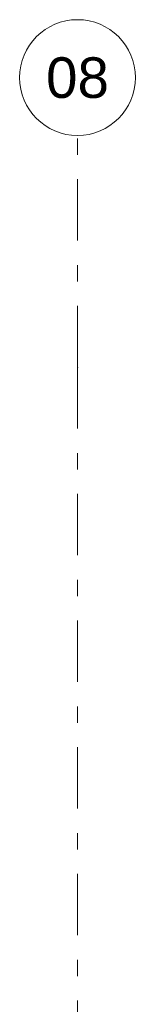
# Model space of a CAD drawing. Header units: millimetres. Extents: x 22784 to 62337, y -53000 to 10500.
# Tile 26 of 26: x 59828 to 60328, y 6250 to 10500. Entities that reach past the tile are written whole.
import ezdxf
from ezdxf.enums import TextEntityAlignment as Align

# ---------------------------------------------------------------- set-up
doc = ezdxf.new("R2010")
doc.units = ezdxf.units.MM
doc.header["$MEASUREMENT"] = 0
doc.linetypes.add('Axe', pattern=[546.805537, 264.583325, -105.833328, 70.555556, -105.833328])
doc.layers.add('Nouveau__Grille structurelle (axe_trame)', color=7, linetype='Continuous')
doc.styles.add('STYLE_GENERE_1', font='arial.ttf')

# ---------------------------------------------------------------- blocks, each defined once
blk = doc.blocks.new('Marque grille standard[8]', base_point=(60078, 10000))
at = {"layer": 'Nouveau__Grille structurelle (axe_trame)', "color": 1, "linetype": 'Axe', "lineweight": 20}
for q in [(60078, 10000), (60078, -3000)]:
    blk.add_line((60078, 9000), q, dxfattribs=at)
at = {"layer": 'Nouveau__Grille structurelle (axe_trame)', "color": 7, "linetype": 'Continuous', "lineweight": 13}
blk.add_circle((60078, 10250), 250, dxfattribs=at)
at = {"layer": 'Nouveau__Grille structurelle (axe_trame)', "color": 1, "linetype": 'Axe', "lineweight": 20}
blk.add_point((60078, 9000), dxfattribs=at)
blk.add_point((60078, 9000), dxfattribs=at)
at = {"layer": 'Nouveau__Grille structurelle (axe_trame)', "color": 7, "lineweight": 13, "style": 'STYLE_GENERE_1'}
for tag, p in [('AC_MarkerText_1_0', (60078, 10337.5)), ('AC_MarkerText_1_1', (60078, -4162.5))]:
    blk.add_attdef(tag, text='', height=175, rotation=360, dxfattribs=at).set_placement(p, align=Align.TOP_CENTER)

msp = doc.modelspace()

# ---------------------------------------------------------------- block references
at = {"layer": 'Nouveau__Grille structurelle (axe_trame)', "color": 7, "linetype": 'Continuous', "lineweight": 13}
ref = msp.add_blockref('Marque grille standard[8]', (60078, 10000), dxfattribs=at)
ref.add_attrib('AC_MarkerText_1', '08', dxfattribs={"color": 7, "lineweight": 13, "height": 175, "rotation": 360, "style": 'STYLE_GENERE_1'}).set_placement((60078, 10337.5), align=Align.TOP_CENTER)

doc.saveas('drawing.dxf')
